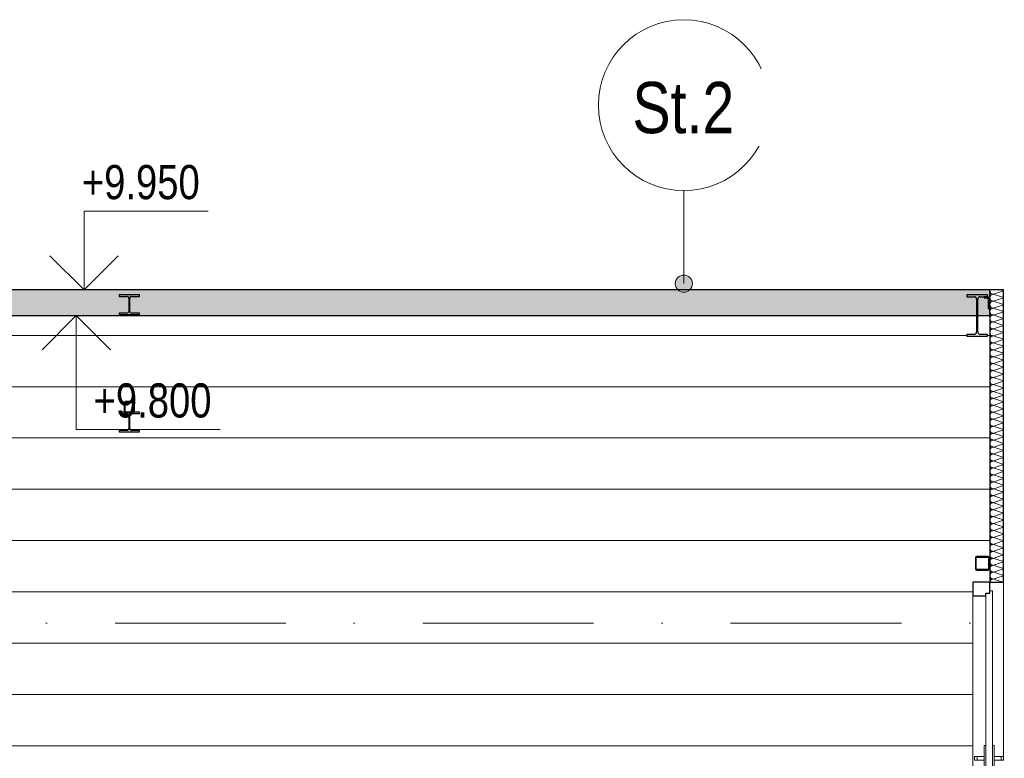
# Model space of a CAD drawing. Header units: millimetres. Extents: x 17762 to 172224, y -23587 to 40136.
# Tile 23 of 49: x 56131 to 61891, y 7210 to 11530. Entities that reach past the tile are written whole.
import ezdxf

# ---------------------------------------------------------------- set-up
doc = ezdxf.new("R2010")
doc.units = ezdxf.units.MM
doc.linetypes.add('Čerchovaná 10mm', pattern=[1800, 1000, -400, 0, -400])
doc.linetypes.add('Čerchovaná 3mm', pattern=[500, 300, -100, 0, -100])
for name, color, linetype, lineweight in [('CA_DVERE18', 8, 'Continuous', 9), ('CA_DVERE25', 7, 'Continuous', 9), ('CA_DVERE_NEVHRA1', 3, 'Čerchovaná 3mm', 13), ('CA_KOTY', 3, 'Continuous', 9), ('CA_OSY', 5, 'Continuous', 9), ('CA_PODLAHA', 1, 'Continuous', 25), ('CA_POHHRA25', 7, 'Continuous', 13), ('CA_REZY', 1, 'Continuous', 25), ('CA_SRAFY', 9, 'Continuous', 25), ('CA_ZARIZPRED', 8, 'Continuous', 13), ('Popisky podlahy', 250, 'Continuous', 9)]:
    doc.layers.add(name, color=color, linetype=linetype, lineweight=lineweight)
doc.styles.add('Arial_1', font='arial.ttf', dxfattribs={"width": 0.8, "height": 200})
doc.styles.add('Arial_3', font='arial.ttf', dxfattribs={"width": 0.8, "height": 300})

# ---------------------------------------------------------------- blocks, each defined once
blk = doc.blocks.new('CZ-Dveře_otočné_dvoukřídlé_OCZ - CZ-Dveře_otočné_dvoukřídlé_1_75x2_7-2325112-ŘEZ 2 _ vestavek V2')
at = {"layer": 'CA_DVERE18'}
for p, q in [((52135, 7035), (52135, 7285)), ((52135, 7285), (52145, 7285)), ((52185, 7285), (52195, 7285)), ((52195, 7285), (52195, 7035)), ((52080, 7200), (52080, 7220)), ((52080, 7220), (52095, 7220)), ((52095, 7200), (52080, 7200)), ((52095, 7220), (52095, 7200)), ((52135, 7220), (52095, 7220)), ((52095, 7200), (52135, 7200)), ((52235, 7220), (52195, 7220)), ((52195, 7200), (52235, 7200)), ((52235, 7200), (52235, 7220)), ((52235, 7220), (52250, 7220)), ((52250, 7200), (52235, 7200)), ((52250, 7220), (52250, 7200)), ((52135, 7145), (52125, 7142)), ((52205, 7142), (52195, 7145)), ((52125, 7078), (52125, 7142)), ((52205, 7142), (52205, 7078)), ((52135, 7075), (52125, 7078)), ((52145, 7035), (52135, 7035)), ((52195, 7035), (52185, 7035)), ((52205, 7078), (52195, 7075))]:
    blk.add_line(p, q, dxfattribs=at)
at = {"layer": 'CA_DVERE25', "lineweight": 25}
for p, q in [((52170, 8240), (52070, 8240)), ((52070, 8240), (52070, 8160)), ((52170, 8175), (52170, 8240)), ((52070, 8160), (52145, 8160)), ((52145, 8160), (52145, 8175)), ((52145, 8175), (52170, 8175))]:
    blk.add_line(p, q, dxfattribs=at)
at = {"layer": 'CA_DVERE25'}
for p, q in [((52170, 8190), (52170, 8175)), ((52185, 8190), (52170, 8190)), ((52185, 6170), (52185, 8190)), ((52070, 8160), (52070, 6220)), ((52170, 8175), (52145, 8175)), ((52145, 8175), (52145, 6170)), ((52145, 6170), (52185, 6170))]:
    blk.add_line(p, q, dxfattribs=at)
at = {"layer": 'CA_DVERE25', "lineweight": 13}
for p, q in [((52065, 6180), (52065, 6160)), ((52145, 6180), (52065, 6180)), ((52145, 6160), (52145, 6180)), ((52065, 6160), (52145, 6160))]:
    blk.add_line(p, q, dxfattribs=at)
blk = doc.blocks.new('ocelová kce final - 11542_003_OK-HALA_TaO-2_ET_AciS_2025-05-29_upr_dwg-2597525-ŘEZ 2 _ vestavek V2')
at = {"layer": 'CA_REZY'}
for p, q in [((47195, 9920), (47075, 9920)), ((47075, 9920), (47075, 9912)), ((47075, 9912), (47120.5, 9912)), ((47149.5, 9912), (47195, 9912)), ((47195, 9912), (47195, 9920)), ((52155, 9920), (52035, 9920)), ((52035, 9920), (52035, 9910.2)), ((52035, 9910.2), (52076.9, 9910.2)), ((52113.1, 9910.2), (52155, 9910.2)), ((52153, 9910.2), (52135, 9910.2)), ((52135, 9910.2), (52135, 9904.2)), ((52155, 9910.2), (52155, 9920)), ((47132.5, 9900), (47132.5, 9826)), ((47137.5, 9826), (47137.5, 9900)), ((52091.9, 9895.2), (52091.9, 9704.8)), ((52098.1, 9704.8), (52098.1, 9895.2)), ((52135, 9904.2), (52153, 9904.2)), ((52159, 9898.2), (52159, 9840.2)), ((52165, 9840.2), (52165, 9898.2)), ((47120.5, 9814), (47075, 9814)), ((47075, 9814), (47075, 9806)), ((47075, 9806), (47195, 9806)), ((47195, 9814), (47149.5, 9814)), ((47195, 9806), (47195, 9814)), ((52159, 9840.2), (52165, 9840.2)), ((52035, 9689.8), (52035, 9680)), ((52076.9, 9689.8), (52035, 9689.8)), ((52035, 9680), (52155, 9680)), ((52155, 9689.8), (52113.1, 9689.8)), ((52155, 9680), (52155, 9689.8)), ((47105, 9285.6), (47105, 9241)), ((47110, 9241), (47110, 9285.6)), ((47155, 9296.8), (47115, 9296.8)), ((47115, 9291.2), (47155, 9291.2)), ((47160, 9285.6), (47160, 9241)), ((47165, 9241), (47165, 9285.6)), ((47195, 9234), (47075, 9234)), ((47075, 9234), (47075, 9226)), ((47075, 9226), (47120.5, 9226)), ((47107.3, 9234), (47162.7, 9234)), ((47155, 9235.5), (47115, 9235.5)), ((47149.5, 9226), (47195, 9226)), ((47195, 9226), (47195, 9234)), ((47132.5, 9214), (47132.5, 9140)), ((47137.5, 9140), (47137.5, 9214)), ((47075, 9128), (47075, 9120)), ((47120.5, 9128), (47075, 9128)), ((47075, 9120), (47195, 9120)), ((47195, 9128), (47149.5, 9128)), ((47195, 9120), (47195, 9128)), ((52085, 8382), (52085, 8318)), ((52089, 8318), (52089, 8382)), ((52157, 8390), (52093, 8390)), ((52093, 8386), (52157, 8386)), ((52161, 8382), (52161, 8318)), ((52165, 8318), (52165, 8382)), ((52157, 8314), (52093, 8314)), ((52093, 8310), (52157, 8310))]:
    blk.add_line(p, q, dxfattribs=at)
at = {"layer": 'CA_REZY', "flags": 128}
for points in [[(47115, 9296.8), (47112.8, 9296.5), (47110.7, 9295.7), (47108.8, 9294.3), (47107.2, 9292.6), (47106, 9290.5), (47105.3, 9288.1), (47105, 9285.6)], [(47110, 9285.6), (47110.1, 9286.9), (47110.5, 9288.1), (47111.1, 9289.1), (47111.9, 9290), (47112.8, 9290.7), (47113.9, 9291.1), (47115, 9291.2)], [(47165, 9285.6), (47164.7, 9288.1), (47164, 9290.5), (47162.8, 9292.6), (47161.2, 9294.3), (47159.3, 9295.7), (47157.2, 9296.5), (47155, 9296.8)], [(47155, 9291.2), (47156.1, 9291.1), (47157.2, 9290.7), (47158.1, 9290), (47158.9, 9289.1), (47159.5, 9288.1), (47159.9, 9286.9), (47160, 9285.6)], [(47105, 9241), (47105.3, 9238.5), (47106, 9236.1), (47107.3, 9234)], [(47115, 9235.5), (47113.9, 9235.6), (47112.8, 9236), (47111.9, 9236.7), (47111.1, 9237.6), (47110.5, 9238.6), (47110.1, 9239.8), (47110, 9241)], [(47160, 9241), (47159.9, 9239.8), (47159.5, 9238.6), (47158.9, 9237.6), (47158.1, 9236.7), (47157.2, 9236), (47156.1, 9235.6), (47155, 9235.5)], [(47162.7, 9234), (47164, 9236.1), (47164.7, 9238.5), (47165, 9241)]]:
    blk.add_lwpolyline(points, dxfattribs=at)
at = {"layer": 'CA_REZY'}
for centre, radius, start, end in [((47120.5, 9900), 12, 0, 90), ((47149.5, 9900), 12, 90, 180), ((52076.9, 9895.2), 15, 0, 90), ((52113.1, 9895.2), 15, 90, 180), ((52153, 9898.2), 12, 0, 90), ((52153, 9898.2), 6, 0, 90), ((47120.5, 9826), 12, 270, 0), ((47149.5, 9826), 12, 180, 270), ((52076.9, 9704.8), 15, 270, 0), ((52113.1, 9704.8), 15, 180, 270), ((47120.5, 9214), 12, 0, 90), ((47149.5, 9214), 12, 90, 180), ((47120.5, 9140), 12, 270, 0), ((47149.5, 9140), 12, 180, 270), ((52093, 8382), 8, 90, 180), ((52093, 8382), 4, 90, 180), ((52157, 8382), 8, 0, 90), ((52157, 8382), 4, 0, 90), ((52093, 8318), 8, 180, 270), ((52093, 8318), 4, 180, 270), ((52157, 8318), 4, 270, 0), ((52157, 8318), 8, 270, 0)]:
    blk.add_arc(centre, radius, start, end, dxfattribs=at)
blk = doc.blocks.new('ocelová kce final - ocelová kce final-2597615-ŘEZ 2 _ vestavek V2')
blk.add_blockref('ocelová kce final - 11542_003_OK-HALA_TaO-2_ET_AciS_2025-05-29_upr_dwg-2597525-ŘEZ 2 _ vestavek V2', (0, 0))
blk = doc.blocks.new('Popisek podlahy - Popisek podlahy-1418391-ŘEZ 2 _ vestavek V2')
at = {"layer": 'Popisky podlahy'}
blk.add_circle((56023.4, 7346.7), 500, dxfattribs=at)

msp = doc.modelspace()

# ---------------------------------------------------------------- hatches: boundary and pattern name
at = {"layer": 'CA_POHHRA25', "lineweight": 9}
h = msp.add_hatch(dxfattribs=at)
h.set_pattern_fill('FP_12', color=256, style=0, pattern_type=2)
h.set_pattern_definition([(0, (59622.06, 5783.53), (0, 300), [])])
h.paths.add_polyline_path([(51827.1, 6220), (61707.1, 6220), (61707.1, 8240), (61807.1, 8240), (61807.1, 9950), (51727.1, 9950), (51727.1, 8210), (51827.1, 8210), (51827.1, 6686)])
h.paths.add_polyline_path([(61782.1, 8310), (61730.1, 8310), (61724.4, 8312.3), (61722.1, 8318), (61722.1, 8382), (61724.4, 8387.7), (61730.1, 8390), (61794.1, 8390), (61799.7, 8387.7), (61802.1, 8382), (61802.1, 8318), (61799.7, 8312.3), (61794.1, 8310)])
h.paths.add_polyline_path([(61794.1, 8314), (61796.9, 8315.2), (61798.1, 8318), (61798.1, 8382), (61796.9, 8384.8), (61794.1, 8386), (61730.1, 8386), (61727.2, 8384.8), (61726.1, 8382), (61726.1, 8318), (61727.2, 8315.2), (61730.1, 8314), (61782.1, 8314)])
h.paths.add_polyline_path([(56832.1, 9120), (56712.1, 9120), (56712.1, 9128), (56757.6, 9128), (56766.1, 9131.5), (56769.6, 9140), (56769.6, 9214), (56766.1, 9222.5), (56757.6, 9226), (56712.1, 9226), (56712.1, 9234), (56744.3, 9234), (56742.2, 9239.8), (56742.1, 9248.6), (56743.1, 9290.5), (56747.1, 9295.2), (56751, 9296.6), (56752.1, 9296.8), (56796.4, 9295.7), (56799.9, 9292.6), (56802, 9286.9), (56802.1, 9285.6), (56801.1, 9236.1), (56801.1, 9234), (56832.1, 9234), (56832.1, 9226), (56786.6, 9226), (56778.1, 9222.5), (56774.6, 9214), (56774.6, 9140), (56778.1, 9131.5), (56786.6, 9128), (56832.1, 9128)])
h.paths.add_polyline_path([(56799.8, 9234), (56795.2, 9236.7), (56797, 9239.8), (56797.1, 9248.6), (56796, 9289.1), (56793.2, 9291.1), (56792.1, 9291.2), (56749.9, 9290.7), (56747.6, 9288.1), (56747.1, 9285.6), (56748.2, 9237.6), (56749, 9235.7), (56749.9, 9235.1), (56757.6, 9235.5), (56797.1, 9234.5)])
h.paths.add_polyline_path([(61672.1, 9680), (61672.1, 9689.8), (61714, 9689.8), (61724.6, 9694.2), (61729, 9704.8), (61729, 9895.2), (61724.6, 9905.8), (61714, 9910.2), (61672.1, 9910.2), (61672.1, 9920), (61792.1, 9920), (61792.1, 9910.2), (61792.1, 9909.4), (61798.6, 9906.7), (61802.1, 9895.2), (61802.1, 9840.2), (61796.1, 9840.2), (61796.1, 9898.2), (61794.3, 9902.4), (61790.1, 9904.2), (61772.1, 9904.2), (61772.1, 9910.2), (61750.2, 9910.2), (61739.6, 9905.8), (61735.2, 9895.2), (61735.2, 9704.8), (61739.6, 9694.2), (61750.2, 9689.8), (61792.1, 9689.8), (61792.1, 9680), (61714, 9680)])
h.paths.add_polyline_path([(51757.1, 9680), (51757.1, 9689.8), (51799, 9689.8), (51809.6, 9694.2), (51814, 9704.8), (51814, 9895.2), (51809.6, 9905.8), (51799, 9910.2), (51777.1, 9910.2), (51777.1, 9904.2), (51757.1, 9903.4), (51754.8, 9902.4), (51753.1, 9895.2), (51753.1, 9840.2), (51747.1, 9840.2), (51747.1, 9898.2), (51750.6, 9906.7), (51757.1, 9910.2), (51757.1, 9920), (51877.1, 9920), (51877.1, 9910.2), (51835.2, 9910.2), (51824.6, 9905.8), (51820.2, 9895.2), (51820.2, 9704.8), (51824.6, 9694.2), (51835.2, 9689.8), (51877.1, 9689.8), (51877.1, 9680), (51799, 9680)])
h.paths.add_polyline_path([(56712.1, 9806), (56712.1, 9814), (56757.6, 9814), (56766.1, 9817.5), (56769.6, 9826), (56769.6, 9900), (56766.1, 9908.5), (56757.6, 9912), (56712.1, 9912), (56712.1, 9920), (56832.1, 9920), (56832.1, 9912), (56786.6, 9912), (56778.1, 9908.5), (56774.6, 9900), (56774.6, 9826), (56778.1, 9817.5), (56786.6, 9814), (56832.1, 9814), (56832.1, 9806), (56757.6, 9806)])
h.paths.add_polyline_path([(53811.3, 9838.4), (53809.9, 9839.3), (53811.4, 9841)])
h.paths.add_polyline_path([(53813.1, 9838.1), (53811.5, 9838.7), (53813.1, 9841)])
h.paths.add_polyline_path([(53815, 9838), (53813.1, 9838.2), (53814.1, 9841)])
h.paths.add_polyline_path([(53884.4, 9838), (53815, 9838), (53815, 9841), (53884.4, 9841)])
h.paths.add_polyline_path([(53884.4, 9838), (53885.4, 9841), (53886.3, 9838.1)])
h.paths.add_polyline_path([(54701, 9838.4), (54699.6, 9839.3), (54701.2, 9841)])
h.paths.add_polyline_path([(54702.8, 9838.1), (54701.2, 9838.7), (54702.9, 9841)])
h.paths.add_polyline_path([(54704.7, 9838), (54702.9, 9838.2), (54703.8, 9841)])
h.paths.add_polyline_path([(54774.1, 9838), (54704.7, 9838), (54704.7, 9841), (54774.1, 9841)])
h.paths.add_polyline_path([(54774.1, 9838), (54775.1, 9841), (54776, 9838.1)])
h.paths.add_polyline_path([(54776, 9838.1), (54776.1, 9841), (54777.7, 9838.3)])
h.paths.add_polyline_path([(53886.3, 9838.1), (53886.4, 9841), (53887.9, 9838.3)])
h.paths.add_polyline_path([(54777.9, 9838.4), (54778.3, 9840.7), (54779.3, 9838.7), (54778.3, 9838.5)])
h.paths.add_polyline_path([(53888.2, 9838.4), (53888.6, 9840.7), (53889.6, 9838.7), (53888.6, 9838.5)])
h.paths.add_polyline_path([(54699.3, 9838.8), (54698.5, 9840.1), (54699.6, 9839.6), (54699.3, 9839)])
h.paths.add_polyline_path([(54779.6, 9838.8), (54779.6, 9840.9), (54781.2, 9839.4)])
h.paths.add_polyline_path([(53809.5, 9838.8), (53808.8, 9840.1), (53809.9, 9839.6), (53809.6, 9839)])
h.paths.add_polyline_path([(53889.9, 9838.8), (53889.9, 9840.9), (53891.5, 9839.4)])
h.paths.add_polyline_path([(54702.8, 9887.9), (54704.7, 9888), (54703.8, 9885), (54702.9, 9887.8)])
h.paths.add_polyline_path([(54701, 9887.6), (54702.8, 9887.9), (54702.7, 9885), (54701.2, 9887.3)])
h.paths.add_polyline_path([(54699.3, 9887.2), (54701, 9887.6), (54700.5, 9885.3), (54699.3, 9887.1)])
h.paths.add_polyline_path([(54697.7, 9886.6), (54699.6, 9886.4), (54699.3, 9885.1), (54698.5, 9885.9)])
h.paths.add_polyline_path([(54696.3, 9885.9), (54698.1, 9885.9), (54697.3, 9885)])
h.paths.add_polyline_path([(54694.4, 9884.1), (54696.3, 9885.9), (54697.7, 9883), (54695.2, 9883.8)])
h.paths.add_polyline_path([(54694.4, 9841.9), (54693.8, 9844), (54694.4, 9884.1), (54699.3, 9882), (54699.3, 9844), (54695.2, 9842.3)])
h.paths.add_polyline_path([(54696.3, 9840.1), (54695.2, 9842.2), (54698, 9841.9), (54697.1, 9841)])
h.paths.add_polyline_path([(54697.7, 9839.4), (54696.3, 9840.1), (54698.1, 9840.1)])
h.paths.add_polyline_path([(54781.2, 9839.4), (54781.6, 9841), (54782.5, 9840.1)])
h.paths.add_polyline_path([(53891.5, 9839.4), (53891.8, 9841), (53892.8, 9840.1)])
h.paths.add_polyline_path([(53813.1, 9887.9), (53815, 9888), (53814, 9885), (53813.1, 9887.8)])
h.paths.add_polyline_path([(53811.3, 9887.6), (53813.1, 9887.9), (53813, 9885), (53811.5, 9887.3)])
h.paths.add_polyline_path([(53809.5, 9887.2), (53811.3, 9887.6), (53810.8, 9885.3), (53809.6, 9887.1)])
h.paths.add_polyline_path([(53808, 9886.6), (53809.9, 9886.4), (53809.5, 9885.1), (53808.8, 9885.9)])
h.paths.add_polyline_path([(53806.6, 9885.9), (53808.4, 9885.9), (53807.6, 9885)])
h.paths.add_polyline_path([(53804.7, 9884.1), (53806.6, 9885.9), (53807.9, 9883), (53805.5, 9883.8)])
h.paths.add_polyline_path([(53804.7, 9841.9), (53804.1, 9844), (53804.7, 9884.1), (53809.5, 9882), (53809.5, 9844), (53805.5, 9842.3)])
h.paths.add_polyline_path([(53806.6, 9840.1), (53805.5, 9842.2), (53808.2, 9841.9), (53807.4, 9841)])
h.paths.add_polyline_path([(53808, 9839.4), (53806.6, 9840.1), (53808.4, 9840.1)])
h.paths.add_polyline_path([(54782.5, 9840.1), (54781.2, 9843), (54783.6, 9841)])
h.paths.add_polyline_path([(53892.8, 9840.1), (53891.5, 9843), (53893.9, 9841)])
h.paths.add_polyline_path([(53894.7, 9841.9), (53889.9, 9844), (53889.9, 9882), (53895.2, 9883), (53895.4, 9882), (53895.2, 9843)])
h.paths.add_polyline_path([(54784.4, 9841.9), (54779.6, 9844), (54779.6, 9882), (54784.9, 9883), (54785.1, 9882), (54784.9, 9843)])
h.paths.add_polyline_path([(54782.5, 9885.9), (54780.8, 9885.9), (54781.2, 9886.6)])
h.paths.add_polyline_path([(54779.5, 9882.5), (54782.5, 9885.9), (54783.6, 9883.8), (54779.6, 9882.5)])
h.paths.add_polyline_path([(53892.8, 9885.9), (53891.1, 9885.9), (53891.5, 9886.6)])
h.paths.add_polyline_path([(53889.8, 9882.5), (53892.8, 9885.9), (53893.9, 9883.8), (53889.9, 9882.5)])
h.paths.add_polyline_path([(53889.9, 9887.2), (53888, 9885), (53888.6, 9887.5), (53889.8, 9887.2)])
h.paths.add_polyline_path([(53888.6, 9883.9), (53889.9, 9887.2), (53890.7, 9885.9), (53889, 9884.3)])
h.paths.add_polyline_path([(54779.6, 9887.2), (54777.7, 9885), (54778.3, 9887.5), (54779.5, 9887.2)])
h.paths.add_polyline_path([(54778.3, 9883.9), (54779.6, 9887.2), (54780.4, 9885.9), (54778.7, 9884.3)])
h.paths.add_polyline_path([(53886.3, 9884.8), (53886.3, 9887.9), (53887.9, 9887.3), (53886.3, 9884.9)])
h.paths.add_polyline_path([(54776, 9884.8), (54776, 9887.9), (54777.7, 9887.3), (54776, 9884.9)])
h.paths.add_polyline_path([(54774.1, 9888), (54774.1, 9885), (54704.7, 9885), (54704.7, 9888)])
h.paths.add_polyline_path([(54775.1, 9885), (54774.1, 9888), (54776, 9887.8), (54775.1, 9885)])
h.paths.add_polyline_path([(53884.4, 9888), (53884.4, 9885), (53815, 9885), (53815, 9888)])
h.paths.add_polyline_path([(53885.4, 9885), (53884.4, 9888), (53886.3, 9887.8), (53885.4, 9885)])
at = {"layer": 'CA_SRAFY', "lineweight": 9}
h = msp.add_hatch(dxfattribs=at)
h.set_pattern_fill('FP_17', color=256, angle=-203.578, style=0, pattern_type=2)
h.set_pattern_definition([(246.422, (56694.06, 9938.96), (-0.0002, -220.727), [38.113, -20.106, 100.311, -20.106, -62.196]), (246.422, (56694.06, 9938.96), (-0.0002, -220.727), [-178.636, 38.113, -24.083]), (293.578, (56751.86, 9938.96), (96.3319, 0.0005), [38.113, -20.106, 100.311, -20.106, -62.196]), (293.578, (56751.86, 9938.96), (96.3319, 0.0005), [-178.636, 38.113, -24.083]), (180, (56751.86, 9938.96), (-5e-13, -220.726), [57.799, -38.532]), (180, (56703.69, 9740.3), (-5e-13, -220.726), [57.799, -38.532]), (270, (56767.1, 9904.03), (96.334, -3e-13), [18.426, -202.3]), (270, (56718.93, 9793.67), (96.334, -3e-13), [18.426, -202.3]), (270, (56678.81, 9904.03), (96.334, -3e-13), [18.426, -202.3]), (270, (56630.64, 9793.67), (96.334, -3e-13), [18.426, -202.3])])
h.paths.add_polyline_path([(57876, 9800), (61807.1, 9800), (61807.1, 9950), (51727.1, 9950), (51727.1, 9800), (56472.3, 9800)])
h = msp.add_hatch(dxfattribs=at)
h.set_pattern_fill('FP_16', color=256, angle=-108.43, style=0, pattern_type=2)
h.set_pattern_definition([(71.57, (61812.204, 8049.92), (-0.00319, 40.64254), [6.096, -283.058, 32.106, 0]), (288.43, (61812.204, 8060.08), (0.00319, 40.64254), [6.096, -283.058, 31.648, 0]), (18.43, (61812.204, 8049.92), (-101.60858, -20.31297), [96.368, -224.892]), (341.57, (61812.204, 8060.08), (101.60858, -20.31297), [96.368, -224.892])])
h.paths.add_polyline_path([(61887.1, 8240), (61887.1, 9950), (61807.1, 9950), (61807.1, 8240)])
at = {"layer": 'Popisky podlahy'}
h = msp.add_hatch(color=7, dxfattribs=at)
edge = h.paths.add_edge_path()
edge.add_arc((60016.3, 9986.4), 50, 0, 360)

# ---------------------------------------------------------------- linework, layer by layer
at = {"layer": 'CA_KOTY'}
for p, q in [((56507.6, 10411.3), (57234.1, 10411.3)), ((56507.6, 9950), (56507.6, 10411.3)), ((56507.6, 9950), (56307.6, 10150)), ((56507.6, 9950), (56707.6, 10150)), ((56461.8, 9800), (56261.8, 9600)), ((56461.8, 9800), (56661.8, 9600)), ((56461.8, 9800), (56461.8, 9134.2)), ((56461.8, 9134.2), (57302.9, 9134.2))]:
    msp.add_line(p, q, dxfattribs=at)
at = {"layer": 'CA_OSY', "linetype": 'Čerchovaná 10mm'}
msp.add_line((44087.8, 8000), (71663.8, 8000), dxfattribs=at)
at = {"layer": 'CA_PODLAHA'}
for p, q in [((61807.1, 9950), (51727.1, 9950)), ((61807.1, 9800), (61807.1, 9950)), ((51727.1, 9800), (61807.1, 9800))]:
    msp.add_line(p, q, dxfattribs=at)
at = {"layer": 'CA_POHHRA25'}
msp.add_line((61887.1, 8240), (61887.1, 7220), dxfattribs=at)
at = {"layer": 'CA_REZY'}
for p, q in [((61887.1, 9950), (61807.1, 9950)), ((61887.1, 8240), (61887.1, 9950)), ((61807.1, 9800), (61807.1, 8240)), ((61807.1, 8240), (61887.1, 8240))]:
    msp.add_line(p, q, dxfattribs=at)
at = {"layer": 'Popisky podlahy'}
msp.add_line((60016.3, 9986.4), (60016.3, 10530.3), dxfattribs=at)
msp.add_circle((60016.3, 9986.4), 50, dxfattribs=at)

# ---------------------------------------------------------------- block references
at = {"layer": 'CA_DVERE_NEVHRA1'}
msp.add_blockref('CZ-Dveře_otočné_dvoukřídlé_OCZ - CZ-Dveře_otočné_dvoukřídlé_1_75x2_7-2325112-ŘEZ 2 _ vestavek V2', (9637.1, 0), dxfattribs=at)
at = {"layer": 'CA_ZARIZPRED'}
msp.add_blockref('ocelová kce final - ocelová kce final-2597615-ŘEZ 2 _ vestavek V2', (9637.1, 0), dxfattribs=at)
at = {"layer": 'Popisky podlahy'}
msp.add_blockref('Popisek podlahy - Popisek podlahy-1418391-ŘEZ 2 _ vestavek V2', (3992.8, 3683.6), dxfattribs=at)

# ---------------------------------------------------------------- texts
at = {"layer": 'CA_KOTY', "char_height": 200, "width": 815.357, "attachment_point": 1, "line_spacing_factor": 0.941778, "style": 'Arial_1'}
for s, insert in [('+9.950', (56494.4, 10680.4)), ('+9.800', (56563.2, 9403.3))]:
    msp.add_mtext(s, dxfattribs=dict(at, insert=insert))

# ---------------------------------------------------------------- next in the draw order: texts
at = {"layer": 'Popisky podlahy', "color": 7, "insert": (59715, 11166.3), "char_height": 300, "width": 737.552, "attachment_point": 1, "style": 'Arial_3', "bg_fill": 3, "box_fill_scale": 1.25, "bg_fill_color": 256, "bg_fill_true_color": 13158600, "bg_fill_transparency": 0}
msp.add_mtext('St.2', dxfattribs=at)

doc.saveas('drawing.dxf')
